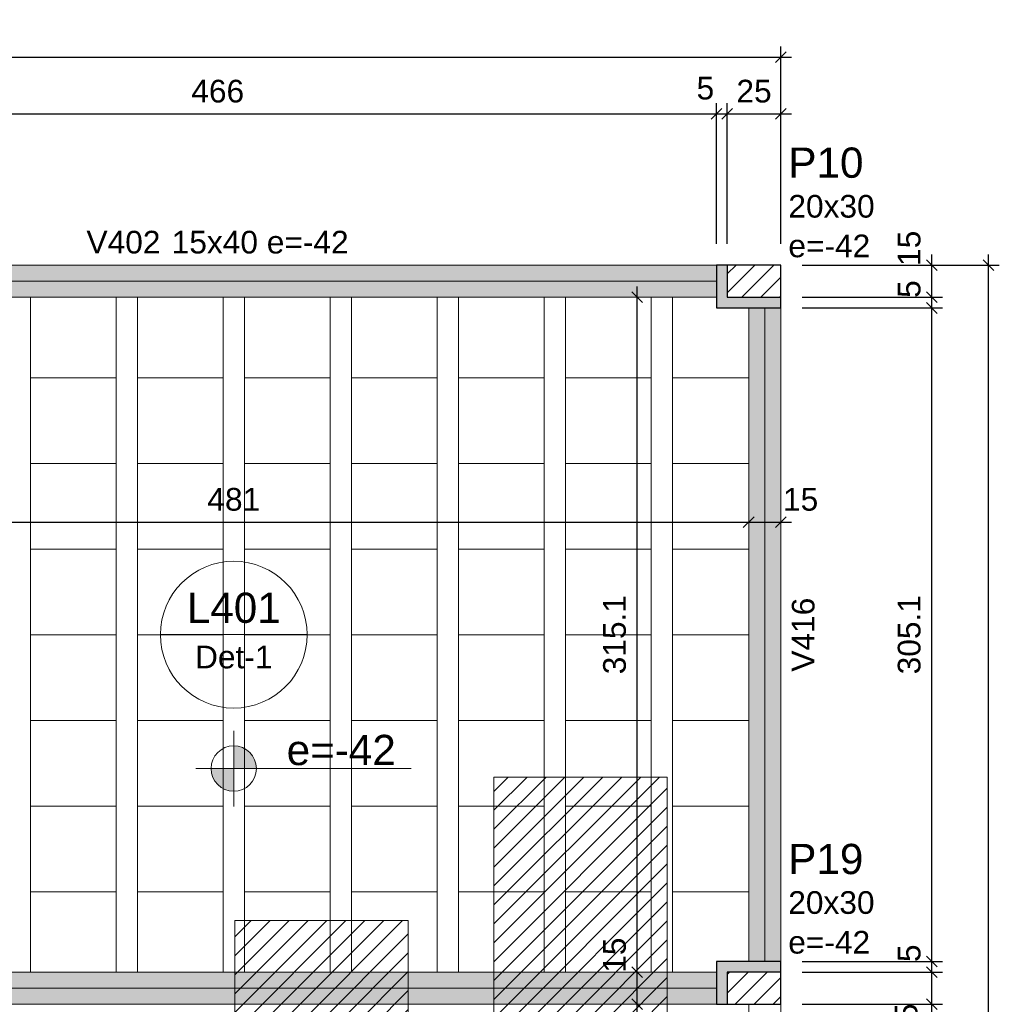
# Model space of a CAD drawing. Header units: millimetres. Extents: x 0 to 119, y 0 to 84.
# Tile 16 of 19: x 78 to 87, y 63 to 72. Entities that reach past the tile are written whole.
import ezdxf

# ---------------------------------------------------------------- set-up
doc = ezdxf.new("R2010")
doc.units = ezdxf.units.MM
doc.header["$MEASUREMENT"] = 0
doc.linetypes.add('NULL', pattern=[0])
doc.layers.get('0').update_dxf_attribs({"lineweight": 18})
for name, color, linetype, lineweight in [('FO-Cargas de parede', 15, 'Continuous', 5), ('FO-Cotas', 5, 'Continuous', 5), ('FO-Eixos', 5, 'Continuous', 5), ('FO-Hachura pilar que morre', 106, 'Continuous', 5), ('FO-Hachura pilar que passa', 19, 'Continuous', 5), ('FO-Hachura viga', 43, 'Continuous', 5), ('FO-Hachuras das lajes', 1, 'Continuous', 20), ('FO-Pilares', 4, 'Continuous', 30), ('FO-Textos das lajes', 3, 'Continuous', 20), ('FO-Textos das vigas', 7, 'Continuous', 5), ('FO-Textos dos pilares', 7, 'Continuous', 5), ('FO-Vigas', 1, 'Continuous', 20)]:
    doc.layers.add(name, color=color, linetype=linetype, lineweight=lineweight)
doc.styles.add('Arial', font='txt')
doc.dimstyles.new('UM_50.000000', dxfattribs={"dimtxt": 0.18, "dimasz": 0.1, "dimexe": 0.1, "dimexo": 0.2, "dimgap": 0, "dimtad": 1, "dimtih": 1, "dimtoh": 1, "dimdec": 1, "dimlfac": 50, "dimzin": 0, "dimdsep": 46, "dimtxsty": 'Standard', "dimcen": 0.09, "dimdle": 0.1, "dimadec": 1, "dimazin": 2, "dimtfac": 1, "dimtdec": 4, "dimtofl": 0, "dimtmove": 0, "dimatfit": 3, "dimfxl": 1, "dimtolj": 1, "dimarcsym": 0})

# ---------------------------------------------------------------- blocks, each defined once
blk = doc.blocks.new('_Oblique')
at = {"color": 0, "linetype": 'ByBlock', "lineweight": -2}
blk.add_line((-0.5, -0.5), (0.5, 0.5), dxfattribs=at)
blk = doc.blocks.new('*D21')
at = {"layer": 'Defpoints', "color": 0}
for p in [(84.5988, 71.5204), (75.2782, 70.1084), (84.5988, 70.1084)]:
    blk.add_point(p, dxfattribs=at)
at = {"layer": 'FO-Cotas', "color": 0, "lineweight": -2}
for p, q in [((75.2782, 70.3084), (75.2782, 71.6204)), ((84.5988, 70.3084), (84.5988, 71.6204)), ((75.1782, 71.5204), (84.6988, 71.5204))]:
    blk.add_line(p, q, dxfattribs=at)
at = {"layer": 'FO-Cotas', "color": 0, "lineweight": -2, "xscale": 0.1, "yscale": 0.1, "zscale": 0.1, "rotation": 180}
blk.add_blockref('_Oblique', (75.2782, 71.5204), dxfattribs=at)
at = {"layer": 'FO-Cotas', "color": 0, "lineweight": -2, "xscale": 0.1, "yscale": 0.1, "zscale": 0.1}
blk.add_blockref('_Oblique', (84.5988, 71.5204), dxfattribs=at)
at = {"layer": 'FO-Cotas', "color": 7, "insert": (79.9385, 71.7322), "char_height": 0.2118, "attachment_point": 5, "rotation": 0.00573, "style": 'Arial'}
blk.add_mtext('\\A1;466', dxfattribs=at)
blk = doc.blocks.new('*D22')
at = {"layer": 'Defpoints', "color": 0}
for p in [(84.6988, 71.5204), (84.5988, 70.1084), (84.6988, 70.1084)]:
    blk.add_point(p, dxfattribs=at)
at = {"layer": 'FO-Cotas', "color": 0, "lineweight": -2}
for p, q in [((84.5988, 70.3084), (84.5988, 71.6204)), ((84.6988, 70.3084), (84.6988, 71.6204)), ((84.4988, 71.5204), (84.7988, 71.5204))]:
    blk.add_line(p, q, dxfattribs=at)
at = {"layer": 'FO-Cotas', "color": 0, "lineweight": -2, "xscale": 0.1, "yscale": 0.1, "zscale": 0.1, "rotation": 180}
blk.add_blockref('_Oblique', (84.5988, 71.5204), dxfattribs=at)
at = {"layer": 'FO-Cotas', "color": 0, "lineweight": -2, "xscale": 0.1, "yscale": 0.1, "zscale": 0.1}
blk.add_blockref('_Oblique', (84.6988, 71.5204), dxfattribs=at)
at = {"layer": 'FO-Cotas', "color": 7, "insert": (84.4942, 71.7602), "char_height": 0.2118, "attachment_point": 5, "rotation": 0.00573, "style": 'Arial'}
blk.add_mtext('\\A1;5', dxfattribs=at)
blk = doc.blocks.new('*D23')
at = {"layer": 'Defpoints', "color": 0}
for p in [(85.1988, 71.5204), (84.6988, 70.1084), (85.1988, 70.1084)]:
    blk.add_point(p, dxfattribs=at)
at = {"layer": 'FO-Cotas', "color": 0, "lineweight": -2}
for p, q in [((84.6988, 70.3084), (84.6988, 71.6204)), ((85.1988, 70.3084), (85.1988, 71.6204)), ((84.5988, 71.5204), (85.2988, 71.5204))]:
    blk.add_line(p, q, dxfattribs=at)
at = {"layer": 'FO-Cotas', "color": 0, "lineweight": -2, "xscale": 0.1, "yscale": 0.1, "zscale": 0.1, "rotation": 180}
blk.add_blockref('_Oblique', (84.6988, 71.5204), dxfattribs=at)
at = {"layer": 'FO-Cotas', "color": 0, "lineweight": -2, "xscale": 0.1, "yscale": 0.1, "zscale": 0.1}
blk.add_blockref('_Oblique', (85.1988, 71.5204), dxfattribs=at)
at = {"layer": 'FO-Cotas', "color": 7, "insert": (84.9488, 71.7322), "char_height": 0.2118, "attachment_point": 5, "rotation": 0.00573, "style": 'Arial'}
blk.add_mtext('\\A1;25', dxfattribs=at)
blk = doc.blocks.new('*D24')
at = {"layer": 'Defpoints', "color": 0}
for p in [(85.1988, 72.0499), (85.1988, 70.1084), (28.3416, 63.8056)]:
    blk.add_point(p, dxfattribs=at)
at = {"layer": 'FO-Cotas', "color": 0, "lineweight": -2}
for p, q in [((28.3416, 64.0056), (28.3416, 72.1499)), ((85.1988, 70.3084), (85.1988, 72.1499)), ((28.2416, 72.0499), (85.2988, 72.0499))]:
    blk.add_line(p, q, dxfattribs=at)
at = {"layer": 'FO-Cotas', "color": 0, "lineweight": -2, "xscale": 0.1, "yscale": 0.1, "zscale": 0.1, "rotation": 180}
blk.add_blockref('_Oblique', (28.3416, 72.0499), dxfattribs=at)
at = {"layer": 'FO-Cotas', "color": 0, "lineweight": -2, "xscale": 0.1, "yscale": 0.1, "zscale": 0.1}
blk.add_blockref('_Oblique', (85.1988, 72.0499), dxfattribs=at)
at = {"layer": 'FO-Cotas', "color": 7, "insert": (56.7702, 72.2617), "char_height": 0.2118, "attachment_point": 5, "rotation": 0.00573, "style": 'Arial'}
blk.add_mtext('\\A1;2842.9', dxfattribs=at)
blk = doc.blocks.new('*D84')
at = {"layer": 'Defpoints', "color": 0}
for p in [(85.1982, 63.2058), (86.6108, 63.2058), (85.1988, 57.0282)]:
    blk.add_point(p, dxfattribs=at)
at = {"layer": 'FO-Cotas', "color": 0, "lineweight": -2}
for p, q in [((86.6108, 56.9282), (86.6108, 63.3058)), ((85.3982, 63.2058), (86.7108, 63.2058)), ((85.3988, 57.0282), (86.7108, 57.0282))]:
    blk.add_line(p, q, dxfattribs=at)
at = {"layer": 'FO-Cotas', "color": 0, "lineweight": -2, "xscale": 0.1, "yscale": 0.1, "zscale": 0.1}
for p, rotation in [((86.6108, 63.2058), 90), ((86.6108, 57.0282), 270)]:
    blk.add_blockref('_Oblique', p, dxfattribs=dict(at, rotation=rotation))
at = {"layer": 'FO-Cotas', "color": 7, "insert": (86.399, 60.117), "char_height": 0.2118, "attachment_point": 5, "rotation": 90, "style": 'Arial'}
blk.add_mtext('\\A1;308.9', dxfattribs=at)
blk = doc.blocks.new('*D85')
at = {"layer": 'Defpoints', "color": 0}
for p in [(85.1982, 63.5056), (86.6108, 63.5056), (85.1982, 63.2058)]:
    blk.add_point(p, dxfattribs=at)
at = {"layer": 'FO-Cotas', "color": 0, "lineweight": -2}
for p, q in [((86.6108, 63.1058), (86.6108, 63.6056)), ((85.3982, 63.5056), (86.7108, 63.5056)), ((85.3982, 63.2058), (86.7108, 63.2058))]:
    blk.add_line(p, q, dxfattribs=at)
at = {"layer": 'FO-Cotas', "color": 0, "lineweight": -2, "xscale": 0.1, "yscale": 0.1, "zscale": 0.1}
for p, rotation in [((86.6108, 63.5056), 90), ((86.6108, 63.2058), 270)]:
    blk.add_blockref('_Oblique', p, dxfattribs=dict(at, rotation=rotation))
at = {"layer": 'FO-Cotas', "color": 7, "insert": (86.371, 63.0485), "char_height": 0.2118, "attachment_point": 5, "rotation": 90, "style": 'Arial'}
blk.add_mtext('\\A1;15', dxfattribs=at)
blk = doc.blocks.new('*D86')
at = {"layer": 'Defpoints', "color": 0}
for p in [(85.1982, 63.6056), (86.6108, 63.6056), (85.1982, 63.5056)]:
    blk.add_point(p, dxfattribs=at)
at = {"layer": 'FO-Cotas', "color": 0, "lineweight": -2}
for p, q in [((86.6108, 63.4056), (86.6108, 63.7056)), ((85.3982, 63.6056), (86.7108, 63.6056)), ((85.3982, 63.5056), (86.7108, 63.5056))]:
    blk.add_line(p, q, dxfattribs=at)
at = {"layer": 'FO-Cotas', "color": 0, "lineweight": -2, "xscale": 0.1, "yscale": 0.1, "zscale": 0.1}
for p, rotation in [((86.6108, 63.6056), 90), ((86.6108, 63.5056), 270)]:
    blk.add_blockref('_Oblique', p, dxfattribs=dict(at, rotation=rotation))
at = {"layer": 'FO-Cotas', "color": 7, "insert": (86.399, 63.6822), "char_height": 0.2118, "attachment_point": 5, "rotation": 90, "style": 'Arial'}
blk.add_mtext('\\A1;5', dxfattribs=at)
blk = doc.blocks.new('*D87')
at = {"layer": 'Defpoints', "color": 0}
for p in [(85.1988, 69.7084), (86.6108, 69.7084), (85.1982, 63.6056)]:
    blk.add_point(p, dxfattribs=at)
at = {"layer": 'FO-Cotas', "color": 0, "lineweight": -2}
for p, q in [((86.6108, 63.5056), (86.6108, 69.8084)), ((85.3988, 69.7084), (86.7108, 69.7084)), ((85.3982, 63.6056), (86.7108, 63.6056))]:
    blk.add_line(p, q, dxfattribs=at)
at = {"layer": 'FO-Cotas', "color": 0, "lineweight": -2, "xscale": 0.1, "yscale": 0.1, "zscale": 0.1}
for p, rotation in [((86.6108, 69.7084), 90), ((86.6108, 63.6056), 270)]:
    blk.add_blockref('_Oblique', p, dxfattribs=dict(at, rotation=rotation))
at = {"layer": 'FO-Cotas', "color": 7, "insert": (86.399, 66.657), "char_height": 0.2118, "attachment_point": 5, "rotation": 90, "style": 'Arial'}
blk.add_mtext('\\A1;305.1', dxfattribs=at)
blk = doc.blocks.new('*D88')
at = {"layer": 'Defpoints', "color": 0}
for p in [(85.1988, 69.8084), (86.6108, 69.8084), (85.1988, 69.7084)]:
    blk.add_point(p, dxfattribs=at)
at = {"layer": 'FO-Cotas', "color": 0, "lineweight": -2}
for p, q in [((86.6108, 69.6084), (86.6108, 69.9084)), ((85.3988, 69.8084), (86.7108, 69.8084)), ((85.3988, 69.7084), (86.7108, 69.7084))]:
    blk.add_line(p, q, dxfattribs=at)
at = {"layer": 'FO-Cotas', "color": 0, "lineweight": -2, "xscale": 0.1, "yscale": 0.1, "zscale": 0.1}
for p, rotation in [((86.6108, 69.8084), 90), ((86.6108, 69.7084), 270)]:
    blk.add_blockref('_Oblique', p, dxfattribs=dict(at, rotation=rotation))
at = {"layer": 'FO-Cotas', "color": 7, "insert": (86.399, 69.885), "char_height": 0.2118, "attachment_point": 5, "rotation": 90, "style": 'Arial'}
blk.add_mtext('\\A1;5', dxfattribs=at)
blk = doc.blocks.new('*D89')
at = {"layer": 'Defpoints', "color": 0}
for p in [(85.1988, 70.1084), (86.6108, 70.1084), (85.1988, 69.8084)]:
    blk.add_point(p, dxfattribs=at)
at = {"layer": 'FO-Cotas', "color": 0, "lineweight": -2}
for p, q in [((86.6108, 69.7084), (86.6108, 70.2084)), ((85.3988, 70.1084), (86.7108, 70.1084)), ((85.3988, 69.8084), (86.7108, 69.8084))]:
    blk.add_line(p, q, dxfattribs=at)
at = {"layer": 'FO-Cotas', "color": 0, "lineweight": -2, "xscale": 0.1, "yscale": 0.1, "zscale": 0.1}
for p, rotation in [((86.6108, 70.1084), 90), ((86.6108, 69.8084), 270)]:
    blk.add_blockref('_Oblique', p, dxfattribs=dict(at, rotation=rotation))
at = {"layer": 'FO-Cotas', "color": 7, "insert": (86.399, 70.2657), "char_height": 0.2118, "attachment_point": 5, "rotation": 90, "style": 'Arial'}
blk.add_mtext('\\A1;15', dxfattribs=at)
blk = doc.blocks.new('*D90')
at = {"layer": 'Defpoints', "color": 0}
for p in [(85.1988, 70.1084), (87.1403, 70.1084), (75.2782, 35.3156)]:
    blk.add_point(p, dxfattribs=at)
at = {"layer": 'FO-Cotas', "color": 0, "lineweight": -2}
for p, q in [((87.1403, 35.2156), (87.1403, 70.2084)), ((85.3988, 70.1084), (87.2403, 70.1084)), ((75.4782, 35.3156), (87.2403, 35.3156))]:
    blk.add_line(p, q, dxfattribs=at)
at = {"layer": 'FO-Cotas', "color": 0, "lineweight": -2, "xscale": 0.1, "yscale": 0.1, "zscale": 0.1}
for p, rotation in [((87.1403, 70.1084), 90), ((87.1403, 35.3156), 270)]:
    blk.add_blockref('_Oblique', p, dxfattribs=dict(at, rotation=rotation))
at = {"layer": 'FO-Cotas', "color": 7, "insert": (86.9285, 52.712), "char_height": 0.2118, "attachment_point": 5, "rotation": 90, "style": 'Arial'}
blk.add_mtext('\\A1;1739.6', dxfattribs=at)
blk = doc.blocks.new('*D100')
at = {"layer": 'Defpoints', "color": 0}
for p in [(75.2782, 67.7084), (84.8988, 67.7084), (84.8988, 67.7084)]:
    blk.add_point(p, dxfattribs=at)
at = {"layer": 'FO-Cotas', "color": 0, "lineweight": -2}
blk.add_line((75.1782, 67.7084), (84.9988, 67.7084), dxfattribs=at)
at = {"layer": 'FO-Cotas', "color": 0, "lineweight": -2, "xscale": 0.1, "yscale": 0.1, "zscale": 0.1, "rotation": 180}
blk.add_blockref('_Oblique', (75.2782, 67.7084), dxfattribs=at)
at = {"layer": 'FO-Cotas', "color": 0, "lineweight": -2, "xscale": 0.1, "yscale": 0.1, "zscale": 0.1}
blk.add_blockref('_Oblique', (84.8988, 67.7084), dxfattribs=at)
at = {"layer": 'FO-Cotas', "color": 7, "insert": (80.0885, 67.9202), "char_height": 0.2118, "attachment_point": 5, "rotation": 0.00573, "style": 'Arial'}
blk.add_mtext('\\A1;481', dxfattribs=at)
blk = doc.blocks.new('*D101')
at = {"layer": 'Defpoints', "color": 0}
for p in [(84.8988, 67.7084), (85.1988, 67.7084), (85.1988, 67.7084)]:
    blk.add_point(p, dxfattribs=at)
at = {"layer": 'FO-Cotas', "color": 0, "lineweight": -2}
blk.add_line((84.7988, 67.7084), (85.2988, 67.7084), dxfattribs=at)
at = {"layer": 'FO-Cotas', "color": 0, "lineweight": -2, "xscale": 0.1, "yscale": 0.1, "zscale": 0.1, "rotation": 180}
blk.add_blockref('_Oblique', (84.8988, 67.7084), dxfattribs=at)
at = {"layer": 'FO-Cotas', "color": 0, "lineweight": -2, "xscale": 0.1, "yscale": 0.1, "zscale": 0.1}
blk.add_blockref('_Oblique', (85.1988, 67.7084), dxfattribs=at)
at = {"layer": 'FO-Cotas', "color": 7, "insert": (85.3841, 67.9202), "char_height": 0.2118, "attachment_point": 5, "rotation": 0.00573, "style": 'Arial'}
blk.add_mtext('\\A1;15', dxfattribs=at)
blk = doc.blocks.new('*D124')
at = {"layer": 'Defpoints', "color": 0}
for p in [(83.8582, 63.207), (83.8582, 63.207), (83.8582, 56.9784)]:
    blk.add_point(p, dxfattribs=at)
at = {"layer": 'FO-Cotas', "color": 0, "lineweight": -2}
blk.add_line((83.8582, 56.8784), (83.8582, 63.307), dxfattribs=at)
at = {"layer": 'FO-Cotas', "color": 0, "lineweight": -2, "xscale": 0.1, "yscale": 0.1, "zscale": 0.1}
for p, rotation in [((83.8582, 63.207), 90), ((83.8582, 56.9784), 270)]:
    blk.add_blockref('_Oblique', p, dxfattribs=dict(at, rotation=rotation))
at = {"layer": 'FO-Cotas', "color": 7, "insert": (83.6464, 60.0927), "char_height": 0.2118, "attachment_point": 5, "rotation": 90, "style": 'Arial'}
blk.add_mtext('\\A1;311.4', dxfattribs=at)
blk = doc.blocks.new('*D125')
at = {"layer": 'Defpoints', "color": 0}
for p in [(83.8582, 63.507), (83.8582, 63.507), (83.8582, 63.207)]:
    blk.add_point(p, dxfattribs=at)
at = {"layer": 'FO-Cotas', "color": 0, "lineweight": -2}
blk.add_line((83.8582, 63.107), (83.8582, 63.607), dxfattribs=at)
at = {"layer": 'FO-Cotas', "color": 0, "lineweight": -2, "xscale": 0.1, "yscale": 0.1, "zscale": 0.1}
for p, rotation in [((83.8582, 63.507), 90), ((83.8582, 63.207), 270)]:
    blk.add_blockref('_Oblique', p, dxfattribs=dict(at, rotation=rotation))
at = {"layer": 'FO-Cotas', "color": 7, "insert": (83.6464, 63.6643), "char_height": 0.2118, "attachment_point": 5, "rotation": 90, "style": 'Arial'}
blk.add_mtext('\\A1;15', dxfattribs=at)
blk = doc.blocks.new('*D126')
at = {"layer": 'Defpoints', "color": 0}
for p in [(83.8582, 69.8084), (83.8582, 69.8084), (83.8582, 63.507)]:
    blk.add_point(p, dxfattribs=at)
at = {"layer": 'FO-Cotas', "color": 0, "lineweight": -2}
blk.add_line((83.8582, 63.407), (83.8582, 69.9084), dxfattribs=at)
at = {"layer": 'FO-Cotas', "color": 0, "lineweight": -2, "xscale": 0.1, "yscale": 0.1, "zscale": 0.1}
for p, rotation in [((83.8582, 69.8084), 90), ((83.8582, 63.507), 270)]:
    blk.add_blockref('_Oblique', p, dxfattribs=dict(at, rotation=rotation))
at = {"layer": 'FO-Cotas', "color": 7, "insert": (83.6464, 66.6577), "char_height": 0.2118, "attachment_point": 5, "rotation": 90, "style": 'Arial'}
blk.add_mtext('\\A1;315.1', dxfattribs=at)

msp = doc.modelspace()

# ---------------------------------------------------------------- hatches: boundary and pattern name
at = {"layer": 'FO-Cargas de parede', "linetype": 'Continuous'}
h = msp.add_hatch(dxfattribs=at)
h.set_pattern_fill('ANSI31', color=15, style=0)
h.paths.add_polyline_path([(82.5186, 62.6484), (84.1386, 62.6484), (84.1386, 65.3284), (82.5186, 65.3284), (82.5186, 62.6484)])
h = msp.add_hatch(dxfattribs=at)
h.set_pattern_fill('ANSI31', color=15, style=0)
h.paths.add_polyline_path([(80.0986, 61.3084), (81.7186, 61.3084), (81.7186, 63.9884), (80.0986, 63.9884), (80.0986, 61.3084)])
at = {"layer": 'FO-Hachura pilar que morre', "linetype": 'Continuous'}
h = msp.add_hatch(color=106, dxfattribs=at)
h.paths.add_polyline_path([(85.1988, 69.7084), (85.1988, 69.9084), (85.1988, 70.1084), (84.8988, 70.1084), (84.5988, 70.1084), (84.5988, 69.9084), (84.5988, 69.7084), (84.8988, 69.7084)])
h.paths.add_polyline_path([(85.1988, 69.8084), (85.1988, 69.9584), (85.1988, 70.1084), (84.9488, 70.1084), (84.6988, 70.1084), (84.6988, 69.9584), (84.6988, 69.8084), (84.9488, 69.8084)], flags=0)
msp.add_hatch(color=106, dxfattribs=at).paths.add_polyline_path([(84.6984, 63.5056), (85.1982, 63.5056), (85.1982, 63.6056), (84.5984, 63.6056), (84.5984, 63.2058), (84.6984, 63.2058), (84.6984, 63.5056)])
at = {"layer": 'FO-Hachura pilar que passa', "linetype": 'Continuous'}
h = msp.add_hatch(dxfattribs=at)
h.set_pattern_fill('ANSI31', color=19, style=0)
h.paths.add_polyline_path([(85.1988, 69.8084), (85.1988, 69.9584), (85.1988, 70.1084), (84.9488, 70.1084), (84.6988, 70.1084), (84.6988, 69.9584), (84.6988, 69.8084), (84.9488, 69.8084)])
h = msp.add_hatch(dxfattribs=at)
h.set_pattern_fill('ANSI31', color=19, style=0)
h.paths.add_polyline_path([(85.1982, 63.5056), (84.6984, 63.5056), (84.6984, 63.2058), (85.1982, 63.2058), (85.1982, 63.5056)])
at = {"layer": 'FO-Hachura viga', "linetype": 'Continuous'}
for points in [[(84.5988, 70.1082), (84.5988, 70.1082), (75.2782, 70.1082), (75.2782, 69.8082), (84.5988, 69.8082), (84.5988, 70.1082)], [(85.1988, 69.7082), (85.1988, 69.7082), (84.8988, 69.7082), (84.8988, 63.6056), (85.1988, 63.6056), (85.1988, 69.7082)], [(84.5982, 63.507), (84.5982, 63.507), (75.2778, 63.507), (75.2778, 63.2068), (84.5982, 63.2068), (84.5982, 63.507)]]:
    msp.add_hatch(color=43, dxfattribs=at).paths.add_polyline_path(points)
at = {"layer": 'FO-Textos das lajes', "linetype": 'Continuous'}
for points in [[(80.0883, 65.4075), (80.3001, 65.4075), (80.2929, 65.4623), (80.2717, 65.5134), (80.2381, 65.5572), (80.1942, 65.5909), (80.1431, 65.6121), (80.0883, 65.6193), (80.0883, 65.4075)], [(80.0883, 65.4075), (79.8765, 65.4075), (79.8837, 65.3527), (79.9049, 65.3016), (79.9385, 65.2577), (79.9824, 65.2241), (80.0335, 65.2029), (80.0883, 65.1957), (80.0883, 65.4075)]]:
    msp.add_hatch(color=3, dxfattribs=at).paths.add_polyline_path(points)

# ---------------------------------------------------------------- linework, layer by layer
at = {"layer": 'FO-Cargas de parede'}
for points in [[(82.5186, 62.6484), (84.1386, 62.6484), (84.1386, 65.3284), (82.5186, 65.3284), (82.5186, 62.6484)], [(80.0986, 61.3084), (81.7186, 61.3084), (81.7186, 63.9884), (80.0986, 63.9884), (80.0986, 61.3084)]]:
    msp.add_lwpolyline(points, close=True, dxfattribs=at)
at = {"layer": 'FO-Eixos'}
for p, q in [((75.2782, 69.9584), (84.5988, 69.9584)), ((85.0488, 63.6056), (85.0488, 69.7084)), ((75.2778, 63.357), (84.5984, 63.357))]:
    msp.add_line(p, q, dxfattribs=at)
for points in [[(78.1886, 69.8084), (78.1886, 69.0574), (78.9886, 69.0574), (78.9886, 69.8084)], [(79.1886, 69.8084), (79.1886, 69.0574), (79.9886, 69.0574), (79.9886, 69.8084)], [(80.1886, 69.8084), (80.1886, 69.0574), (80.9886, 69.0574), (80.9886, 69.8084)], [(81.1886, 69.8084), (81.1886, 69.0574), (81.9886, 69.0574), (81.9886, 69.8084)], [(82.1886, 69.8084), (82.1886, 69.0574), (82.9886, 69.0574), (82.9886, 69.8084)], [(83.1886, 69.8084), (83.1886, 69.0574), (83.9886, 69.0574), (83.9886, 69.8084)], [(84.1886, 69.8084), (84.1886, 69.0574), (84.8986, 69.0574)], [(84.8986, 69.0574), (84.1886, 69.0574), (84.1886, 68.2574), (84.8986, 68.2574)], [(84.8986, 68.2574), (84.1886, 68.2574), (84.1886, 67.4574), (84.8986, 67.4574)], [(84.8986, 67.4574), (84.1886, 67.4574), (84.1886, 66.6574), (84.8986, 66.6574)], [(84.8986, 66.6574), (84.1886, 66.6574), (84.1886, 65.8574), (84.8986, 65.8574)], [(84.8986, 65.8574), (84.1886, 65.8574), (84.1886, 65.0574), (84.8986, 65.0574)], [(84.8986, 65.0574), (84.1886, 65.0574), (84.1886, 64.2574), (84.8986, 64.2574)], [(78.9886, 63.5074), (78.9886, 64.2574), (78.1886, 64.2574), (78.1886, 63.5074)], [(79.9886, 63.5074), (79.9886, 64.2574), (79.1886, 64.2574), (79.1886, 63.5074)], [(80.9886, 63.5074), (80.9886, 64.2574), (80.1886, 64.2574), (80.1886, 63.5074)], [(81.9886, 63.5074), (81.9886, 64.2574), (81.1886, 64.2574), (81.1886, 63.5074)], [(82.9886, 63.5074), (82.9886, 64.2574), (82.1886, 64.2574), (82.1886, 63.5074)], [(83.9886, 63.5074), (83.9886, 64.2574), (83.1886, 64.2574), (83.1886, 63.5074)], [(84.8986, 64.2574), (84.1886, 64.2574), (84.1886, 63.5074)]]:
    msp.add_lwpolyline(points, dxfattribs=at)
for points in [[(78.9886, 68.2574), (78.9886, 69.0574), (78.1886, 69.0574), (78.1886, 68.2574), (78.9886, 68.2574)], [(79.9886, 68.2574), (79.9886, 69.0574), (79.1886, 69.0574), (79.1886, 68.2574), (79.9886, 68.2574)], [(80.9886, 68.2574), (80.9886, 69.0574), (80.1886, 69.0574), (80.1886, 68.2574), (80.9886, 68.2574)], [(81.9886, 68.2574), (81.9886, 69.0574), (81.1886, 69.0574), (81.1886, 68.2574), (81.9886, 68.2574)], [(82.9886, 68.2574), (82.9886, 69.0574), (82.1886, 69.0574), (82.1886, 68.2574), (82.9886, 68.2574)], [(83.9886, 68.2574), (83.9886, 69.0574), (83.1886, 69.0574), (83.1886, 68.2574), (83.9886, 68.2574)], [(78.9886, 67.4574), (78.9886, 68.2574), (78.1886, 68.2574), (78.1886, 67.4574), (78.9886, 67.4574)], [(79.9886, 67.4574), (79.9886, 68.2574), (79.1886, 68.2574), (79.1886, 67.4574), (79.9886, 67.4574)], [(80.9886, 67.4574), (80.9886, 68.2574), (80.1886, 68.2574), (80.1886, 67.4574), (80.9886, 67.4574)], [(81.9886, 67.4574), (81.9886, 68.2574), (81.1886, 68.2574), (81.1886, 67.4574), (81.9886, 67.4574)], [(82.9886, 67.4574), (82.9886, 68.2574), (82.1886, 68.2574), (82.1886, 67.4574), (82.9886, 67.4574)], [(83.9886, 67.4574), (83.9886, 68.2574), (83.1886, 68.2574), (83.1886, 67.4574), (83.9886, 67.4574)], [(78.9886, 66.6574), (78.9886, 67.4574), (78.1886, 67.4574), (78.1886, 66.6574), (78.9886, 66.6574)], [(79.9886, 66.6574), (79.9886, 67.4574), (79.1886, 67.4574), (79.1886, 66.6574), (79.9886, 66.6574)], [(80.9886, 66.6574), (80.9886, 67.4574), (80.1886, 67.4574), (80.1886, 66.6574), (80.9886, 66.6574)], [(81.9886, 66.6574), (81.9886, 67.4574), (81.1886, 67.4574), (81.1886, 66.6574), (81.9886, 66.6574)], [(82.9886, 66.6574), (82.9886, 67.4574), (82.1886, 67.4574), (82.1886, 66.6574), (82.9886, 66.6574)], [(83.9886, 66.6574), (83.9886, 67.4574), (83.1886, 67.4574), (83.1886, 66.6574), (83.9886, 66.6574)], [(78.9886, 65.8574), (78.9886, 66.6574), (78.1886, 66.6574), (78.1886, 65.8574), (78.9886, 65.8574)], [(79.9886, 65.8574), (79.9886, 66.6574), (79.1886, 66.6574), (79.1886, 65.8574), (79.9886, 65.8574)], [(80.9886, 65.8574), (80.9886, 66.6574), (80.1886, 66.6574), (80.1886, 65.8574), (80.9886, 65.8574)], [(81.9886, 65.8574), (81.9886, 66.6574), (81.1886, 66.6574), (81.1886, 65.8574), (81.9886, 65.8574)], [(82.9886, 65.8574), (82.9886, 66.6574), (82.1886, 66.6574), (82.1886, 65.8574), (82.9886, 65.8574)], [(83.9886, 65.8574), (83.9886, 66.6574), (83.1886, 66.6574), (83.1886, 65.8574), (83.9886, 65.8574)], [(78.9886, 65.0574), (78.9886, 65.8574), (78.1886, 65.8574), (78.1886, 65.0574), (78.9886, 65.0574)], [(79.9886, 65.0574), (79.9886, 65.8574), (79.1886, 65.8574), (79.1886, 65.0574), (79.9886, 65.0574)], [(80.9886, 65.0574), (80.9886, 65.8574), (80.1886, 65.8574), (80.1886, 65.0574), (80.9886, 65.0574)], [(81.9886, 65.0574), (81.9886, 65.8574), (81.1886, 65.8574), (81.1886, 65.0574), (81.9886, 65.0574)], [(82.9886, 65.0574), (82.9886, 65.8574), (82.1886, 65.8574), (82.1886, 65.0574), (82.9886, 65.0574)], [(83.9886, 65.0574), (83.9886, 65.8574), (83.1886, 65.8574), (83.1886, 65.0574), (83.9886, 65.0574)], [(78.9886, 64.2574), (78.9886, 65.0574), (78.1886, 65.0574), (78.1886, 64.2574), (78.9886, 64.2574)], [(79.9886, 64.2574), (79.9886, 65.0574), (79.1886, 65.0574), (79.1886, 64.2574), (79.9886, 64.2574)], [(80.9886, 64.2574), (80.9886, 65.0574), (80.1886, 65.0574), (80.1886, 64.2574), (80.9886, 64.2574)], [(81.9886, 64.2574), (81.9886, 65.0574), (81.1886, 65.0574), (81.1886, 64.2574), (81.9886, 64.2574)], [(82.9886, 64.2574), (82.9886, 65.0574), (82.1886, 65.0574), (82.1886, 64.2574), (82.9886, 64.2574)], [(83.9886, 64.2574), (83.9886, 65.0574), (83.1886, 65.0574), (83.1886, 64.2574), (83.9886, 64.2574)]]:
    msp.add_lwpolyline(points, close=True, dxfattribs=at)
at = {"layer": 'FO-Hachuras das lajes'}
for p, q in [((78.1886, 69.7084), (78.1886, 69.8084)), ((78.9886, 69.7084), (78.9886, 69.8084)), ((79.1886, 69.7084), (79.1886, 69.8084)), ((79.9886, 69.7084), (79.9886, 69.8084)), ((80.1886, 69.7084), (80.1886, 69.8084)), ((80.9886, 69.7084), (80.9886, 69.8084)), ((81.1886, 69.7084), (81.1886, 69.8084)), ((81.9886, 69.7084), (81.9886, 69.8084)), ((82.1886, 69.7084), (82.1886, 69.8084)), ((82.9886, 69.7084), (82.9886, 69.8084)), ((83.1886, 69.7084), (83.1886, 69.8084)), ((83.9886, 69.7084), (83.9886, 69.8084)), ((84.1886, 69.7084), (84.1886, 69.8084)), ((78.1886, 63.6054), (78.1886, 69.7084)), ((78.9886, 63.6054), (78.9886, 69.7084)), ((79.1886, 63.6054), (79.1886, 69.7084)), ((79.9886, 63.6054), (79.9886, 69.7084)), ((80.1886, 63.6054), (80.1886, 69.7084)), ((80.9886, 63.6054), (80.9886, 69.7084)), ((81.1886, 63.6054), (81.1886, 69.7084)), ((81.9886, 63.6054), (81.9886, 69.7084)), ((82.1886, 63.6054), (82.1886, 69.7084)), ((82.9886, 63.6054), (82.9886, 69.7084)), ((83.1886, 63.6054), (83.1886, 69.7084)), ((83.9886, 63.6054), (83.9886, 69.7084)), ((84.1886, 63.6054), (84.1886, 69.7084)), ((78.1886, 63.5074), (78.1886, 63.6054)), ((78.9886, 63.5074), (78.9886, 63.6054)), ((79.1886, 63.5074), (79.1886, 63.6054)), ((79.9886, 63.5074), (79.9886, 63.6054)), ((80.1886, 63.5074), (80.1886, 63.6054)), ((80.9886, 63.5074), (80.9886, 63.6054)), ((81.1886, 63.5074), (81.1886, 63.6054)), ((81.9886, 63.5074), (81.9886, 63.6054)), ((82.1886, 63.5074), (82.1886, 63.6054)), ((82.9886, 63.5074), (82.9886, 63.6054)), ((83.1886, 63.5074), (83.1886, 63.6054)), ((83.9886, 63.5074), (83.9886, 63.6054)), ((84.1886, 63.5074), (84.1886, 63.6054))]:
    msp.add_line(p, q, dxfattribs=at)
at = {"layer": 'FO-Pilares'}
for p, q in [((84.6988, 70.1084), (84.6988, 69.8084)), ((84.6988, 69.8084), (85.1988, 69.8084)), ((84.6984, 63.5056), (84.6984, 63.2056)), ((85.1984, 63.5056), (84.6984, 63.5056))]:
    msp.add_line(p, q, dxfattribs=at)
for points in [[(85.1988, 69.7084), (85.1988, 69.9084), (85.1988, 70.1084), (84.8988, 70.1084), (84.5988, 70.1084), (84.5988, 69.9084), (84.5988, 69.7084), (84.8988, 69.7084), (85.1988, 69.7084)], [(84.5984, 63.6056), (84.5984, 63.2058), (85.1982, 63.2058), (85.1982, 63.6056), (84.5984, 63.6056)]]:
    msp.add_lwpolyline(points, close=True, dxfattribs=at)
at = {"layer": 'FO-Textos das lajes'}
for p, q in [((79.4029, 66.6577), (80.7737, 66.6577)), ((80.0883, 65.7605), (80.0883, 65.0545)), ((79.7353, 65.4075), (80.4413, 65.4075)), ((80.4413, 65.4075), (81.7463, 65.4075))]:
    msp.add_line(p, q, dxfattribs=at)
for centre, radius in [((80.0883, 66.6577), 0.6854), ((80.0883, 65.4075), 0.2118)]:
    msp.add_circle(centre, radius, dxfattribs=at)
at = {"layer": 'FO-Vigas'}
for p, q in [((75.2782, 70.1084), (84.5988, 70.1084)), ((75.2782, 69.8084), (84.5988, 69.8084)), ((84.8988, 63.6056), (84.8988, 69.7084)), ((85.1988, 63.6056), (85.1988, 69.7084)), ((75.2778, 63.507), (84.5984, 63.507)), ((75.2778, 63.207), (84.5984, 63.207)), ((84.8988, 57.0282), (84.8988, 63.2058)), ((85.1988, 57.0282), (85.1988, 63.2058))]:
    msp.add_line(p, q, dxfattribs=at)

# ---------------------------------------------------------------- texts
at = {"layer": 'FO-Textos das lajes', "linetype": 'NULL', "line_spacing_factor": 0.798, "style": 'Arial'}
for s, insert, char_height, width, attachment_point in [('L401', (80.0886, 66.7636), 0.2824, 1.735195, 8), ('Det-1', (80.0886, 66.3403), 0.2118, 1.418281, 8), ('e=-42', (80.5826, 65.4356), 0.2824, 2.01665, 7)]:
    msp.add_mtext(s, dxfattribs=dict(at, insert=insert, char_height=char_height, width=width, attachment_point=attachment_point))
at = {"layer": 'FO-Textos das vigas', "linetype": 'NULL', "char_height": 0.2118, "line_spacing_factor": 0.798, "style": 'Arial'}
for s, insert, width, attachment_point in [('V402', (79.4036, 70.2143), 1.354561, 9), ('15x40 e=-42', (79.5086, 70.2143), 3.240977, 7)]:
    msp.add_mtext(s, dxfattribs=dict(at, insert=insert, width=width, attachment_point=attachment_point))
at = {"layer": 'FO-Textos das vigas', "linetype": 'NULL', "insert": (85.5167, 66.6574), "char_height": 0.2118, "width": 1.354561, "attachment_point": 8, "rotation": 90.00021, "line_spacing_factor": 0.798, "style": 'Arial'}
msp.add_mtext('V416', dxfattribs=at)
at = {"layer": 'FO-Textos dos pilares', "linetype": 'NULL', "attachment_point": 7, "line_spacing_factor": 0.798, "style": 'Arial'}
for s, insert, char_height, width in [('P10', (85.2696, 70.9206), 0.2824, 1.387852), ('20x30', (85.2696, 70.5493), 0.2118, 1.580273), ('e=-42', (85.2696, 70.1793), 0.2118, 1.499561), ('P19', (85.2686, 64.4176), 0.2824, 1.387852), ('20x30', (85.2686, 64.0473), 0.2118, 1.580273), ('e=-42', (85.2686, 63.6763), 0.2118, 1.499561)]:
    msp.add_mtext(s, dxfattribs=dict(at, insert=insert, char_height=char_height, width=width))

# ---------------------------------------------------------------- dimensions: what is measured, and where the dimension line sits
at = {"layer": 'FO-Cotas'}
for base, p1, p2, override, picture, middle in [((85.1988, 72.0499), (28.3416, 63.8056), (85.1988, 70.1084), {"dimtxt": 0.2118, "dimasz": 0.1, "dimexe": 0.1, "dimexo": 0.2, "dimtad": 1, "dimtih": 0, "dimtoh": 0, "dimdec": 1, "dimlfac": 50, "dimzin": 8, "dimtxsty": 'Arial', "dimblk": 'Oblique', "dimblk1": 'Oblique', "dimblk2": 'Oblique', "dimsah": 1, "dimdle": 0.1, "dimse1": 0, "dimse2": 0, "dimclrt": 7, "dimadec": 1, "dimazin": 3, "dimtmove": 2, "dimldrblk": 'Oblique'}, '*D24', (56.7702, 72.2617)), ((84.5988, 71.5204), (75.2782, 70.1084), (84.5988, 70.1084), {"dimtxt": 0.2118, "dimasz": 0.1, "dimexe": 0.1, "dimexo": 0.2, "dimtad": 1, "dimtih": 0, "dimtoh": 0, "dimdec": 1, "dimlfac": 50, "dimzin": 8, "dimtxsty": 'Arial', "dimblk": 'Oblique', "dimblk1": 'Oblique', "dimblk2": 'Oblique', "dimsah": 1, "dimdle": 0.1, "dimse1": 0, "dimse2": 0, "dimclrt": 7, "dimadec": 1, "dimazin": 3, "dimtmove": 2, "dimldrblk": 'Oblique'}, '*D21', (79.9385, 71.7322)), ((84.6988, 71.5204), (84.5988, 70.1084), (84.6988, 70.1084), {"dimtxt": 0.2118, "dimasz": 0.1, "dimexe": 0.1, "dimexo": 0.2, "dimtad": 1, "dimtih": 0, "dimtoh": 0, "dimdec": 1, "dimlfac": 50, "dimzin": 8, "dimtxsty": 'Arial', "dimblk": 'Oblique', "dimblk1": 'Oblique', "dimblk2": 'Oblique', "dimsah": 1, "dimdle": 0.1, "dimse1": 0, "dimse2": 0, "dimclrt": 7, "dimadec": 1, "dimazin": 3, "dimtmove": 2, "dimldrblk": 'Oblique'}, '*D22', (84.4942, 71.7602)), ((85.1988, 71.5204), (84.6988, 70.1084), (85.1988, 70.1084), {"dimtxt": 0.2118, "dimasz": 0.1, "dimexe": 0.1, "dimexo": 0.2, "dimtad": 1, "dimtih": 0, "dimtoh": 0, "dimdec": 1, "dimlfac": 50, "dimzin": 8, "dimtxsty": 'Arial', "dimblk": 'Oblique', "dimblk1": 'Oblique', "dimblk2": 'Oblique', "dimsah": 1, "dimdle": 0.1, "dimse1": 0, "dimse2": 0, "dimclrt": 7, "dimadec": 1, "dimazin": 3, "dimtmove": 2, "dimldrblk": 'Oblique'}, '*D23', (84.9488, 71.7322)), ((84.8988, 67.7084), (75.2782, 67.7084), (84.8988, 67.7084), {"dimtxt": 0.2118, "dimasz": 0.1, "dimexe": 0.1, "dimexo": 0.2, "dimtad": 1, "dimtih": 0, "dimtoh": 0, "dimdec": 1, "dimlfac": 50, "dimzin": 8, "dimtxsty": 'Arial', "dimblk": 'Oblique', "dimblk1": 'Oblique', "dimblk2": 'Oblique', "dimsah": 1, "dimdle": 0.1, "dimse1": 1, "dimse2": 1, "dimclrt": 7, "dimadec": 1, "dimazin": 3, "dimtmove": 2, "dimldrblk": 'Oblique'}, '*D100', (80.0885, 67.9202)), ((85.1988, 67.7084), (84.8988, 67.7084), (85.1988, 67.7084), {"dimtxt": 0.2118, "dimasz": 0.1, "dimexe": 0.1, "dimexo": 0.2, "dimtad": 1, "dimtih": 0, "dimtoh": 0, "dimdec": 1, "dimlfac": 50, "dimzin": 8, "dimtxsty": 'Arial', "dimblk": 'Oblique', "dimblk1": 'Oblique', "dimblk2": 'Oblique', "dimsah": 1, "dimdle": 0.1, "dimse1": 1, "dimse2": 1, "dimclrt": 7, "dimadec": 1, "dimazin": 3, "dimtmove": 2, "dimldrblk": 'Oblique'}, '*D101', (85.3841, 67.9202))]:
    dim = msp.add_linear_dim(base=base, p1=p1, p2=p2, dimstyle='UM_50.000000', override=override, dxfattribs=at)
    dim.commit()
    dim.dimension.update_dxf_attribs({"geometry": picture, "text_midpoint": middle, "dimtype": 160, "text_rotation": 0.00573})
for base, p1, p2, override, picture, middle in [((86.6108, 70.1084), (85.1988, 69.8084), (85.1988, 70.1084), {"dimtxt": 0.2118, "dimasz": 0.1, "dimexe": 0.1, "dimexo": 0.2, "dimtad": 1, "dimtih": 0, "dimtoh": 0, "dimdec": 1, "dimlfac": 50, "dimzin": 8, "dimtxsty": 'Arial', "dimblk": 'Oblique', "dimblk1": 'Oblique', "dimblk2": 'Oblique', "dimsah": 1, "dimdle": 0.1, "dimse1": 0, "dimse2": 0, "dimclrt": 7, "dimadec": 1, "dimazin": 3, "dimtmove": 2, "dimldrblk": 'Oblique'}, '*D89', (86.399, 70.2657)), ((87.1403, 70.1084), (75.2782, 35.3156), (85.1988, 70.1084), {"dimtxt": 0.2118, "dimasz": 0.1, "dimexe": 0.1, "dimexo": 0.2, "dimtad": 1, "dimtih": 0, "dimtoh": 0, "dimdec": 1, "dimlfac": 50, "dimzin": 8, "dimtxsty": 'Arial', "dimblk": 'Oblique', "dimblk1": 'Oblique', "dimblk2": 'Oblique', "dimsah": 1, "dimdle": 0.1, "dimse1": 0, "dimse2": 0, "dimclrt": 7, "dimadec": 1, "dimazin": 3, "dimtmove": 2, "dimldrblk": 'Oblique'}, '*D90', (86.9285, 52.712)), ((83.8582, 69.8084), (83.8582, 63.507), (83.8582, 69.8084), {"dimtxt": 0.2118, "dimasz": 0.1, "dimexe": 0.1, "dimexo": 0.2, "dimtad": 1, "dimtih": 0, "dimtoh": 0, "dimdec": 1, "dimlfac": 50, "dimzin": 8, "dimtxsty": 'Arial', "dimblk": 'Oblique', "dimblk1": 'Oblique', "dimblk2": 'Oblique', "dimsah": 1, "dimdle": 0.1, "dimse1": 1, "dimse2": 1, "dimclrt": 7, "dimadec": 1, "dimazin": 3, "dimtmove": 2, "dimldrblk": 'Oblique'}, '*D126', (83.6464, 66.6577)), ((86.6108, 69.8084), (85.1988, 69.7084), (85.1988, 69.8084), {"dimtxt": 0.2118, "dimasz": 0.1, "dimexe": 0.1, "dimexo": 0.2, "dimtad": 1, "dimtih": 0, "dimtoh": 0, "dimdec": 1, "dimlfac": 50, "dimzin": 8, "dimtxsty": 'Arial', "dimblk": 'Oblique', "dimblk1": 'Oblique', "dimblk2": 'Oblique', "dimsah": 1, "dimdle": 0.1, "dimse1": 0, "dimse2": 0, "dimclrt": 7, "dimadec": 1, "dimazin": 3, "dimtmove": 2, "dimldrblk": 'Oblique'}, '*D88', (86.399, 69.885)), ((86.6108, 69.7084), (85.1982, 63.6056), (85.1988, 69.7084), {"dimtxt": 0.2118, "dimasz": 0.1, "dimexe": 0.1, "dimexo": 0.2, "dimtad": 1, "dimtih": 0, "dimtoh": 0, "dimdec": 1, "dimlfac": 50, "dimzin": 8, "dimtxsty": 'Arial', "dimblk": 'Oblique', "dimblk1": 'Oblique', "dimblk2": 'Oblique', "dimsah": 1, "dimdle": 0.1, "dimse1": 0, "dimse2": 0, "dimclrt": 7, "dimadec": 1, "dimazin": 3, "dimtmove": 2, "dimldrblk": 'Oblique'}, '*D87', (86.399, 66.657)), ((83.8582, 63.507), (83.8582, 63.207), (83.8582, 63.507), {"dimtxt": 0.2118, "dimasz": 0.1, "dimexe": 0.1, "dimexo": 0.2, "dimtad": 1, "dimtih": 0, "dimtoh": 0, "dimdec": 1, "dimlfac": 50, "dimzin": 8, "dimtxsty": 'Arial', "dimblk": 'Oblique', "dimblk1": 'Oblique', "dimblk2": 'Oblique', "dimsah": 1, "dimdle": 0.1, "dimse1": 1, "dimse2": 1, "dimclrt": 7, "dimadec": 1, "dimazin": 3, "dimtmove": 2, "dimldrblk": 'Oblique'}, '*D125', (83.6464, 63.6643)), ((86.6108, 63.6056), (85.1982, 63.5056), (85.1982, 63.6056), {"dimtxt": 0.2118, "dimasz": 0.1, "dimexe": 0.1, "dimexo": 0.2, "dimtad": 1, "dimtih": 0, "dimtoh": 0, "dimdec": 1, "dimlfac": 50, "dimzin": 8, "dimtxsty": 'Arial', "dimblk": 'Oblique', "dimblk1": 'Oblique', "dimblk2": 'Oblique', "dimsah": 1, "dimdle": 0.1, "dimse1": 0, "dimse2": 0, "dimclrt": 7, "dimadec": 1, "dimazin": 3, "dimtmove": 2, "dimldrblk": 'Oblique'}, '*D86', (86.399, 63.6822)), ((86.6108, 63.5056), (85.1982, 63.2058), (85.1982, 63.5056), {"dimtxt": 0.2118, "dimasz": 0.1, "dimexe": 0.1, "dimexo": 0.2, "dimtad": 1, "dimtih": 0, "dimtoh": 0, "dimdec": 1, "dimlfac": 50, "dimzin": 8, "dimtxsty": 'Arial', "dimblk": 'Oblique', "dimblk1": 'Oblique', "dimblk2": 'Oblique', "dimsah": 1, "dimdle": 0.1, "dimse1": 0, "dimse2": 0, "dimclrt": 7, "dimadec": 1, "dimazin": 3, "dimtmove": 2, "dimldrblk": 'Oblique'}, '*D85', (86.371, 63.0485)), ((83.8582, 63.207), (83.8582, 56.9784), (83.8582, 63.207), {"dimtxt": 0.2118, "dimasz": 0.1, "dimexe": 0.1, "dimexo": 0.2, "dimtad": 1, "dimtih": 0, "dimtoh": 0, "dimdec": 1, "dimlfac": 50, "dimzin": 8, "dimtxsty": 'Arial', "dimblk": 'Oblique', "dimblk1": 'Oblique', "dimblk2": 'Oblique', "dimsah": 1, "dimdle": 0.1, "dimse1": 1, "dimse2": 1, "dimclrt": 7, "dimadec": 1, "dimazin": 3, "dimtmove": 2, "dimldrblk": 'Oblique'}, '*D124', (83.6464, 60.0927)), ((86.6108, 63.2058), (85.1988, 57.0282), (85.1982, 63.2058), {"dimtxt": 0.2118, "dimasz": 0.1, "dimexe": 0.1, "dimexo": 0.2, "dimtad": 1, "dimtih": 0, "dimtoh": 0, "dimdec": 1, "dimlfac": 50, "dimzin": 8, "dimtxsty": 'Arial', "dimblk": 'Oblique', "dimblk1": 'Oblique', "dimblk2": 'Oblique', "dimsah": 1, "dimdle": 0.1, "dimse1": 0, "dimse2": 0, "dimclrt": 7, "dimadec": 1, "dimazin": 3, "dimtmove": 2, "dimldrblk": 'Oblique'}, '*D84', (86.399, 60.117))]:
    dim = msp.add_linear_dim(base=base, p1=p1, p2=p2, angle=90, dimstyle='UM_50.000000', override=override, dxfattribs=at)
    dim.commit()
    dim.dimension.update_dxf_attribs({"geometry": picture, "text_midpoint": middle, "dimtype": 160, "text_rotation": 90})

doc.saveas('drawing.dxf')
